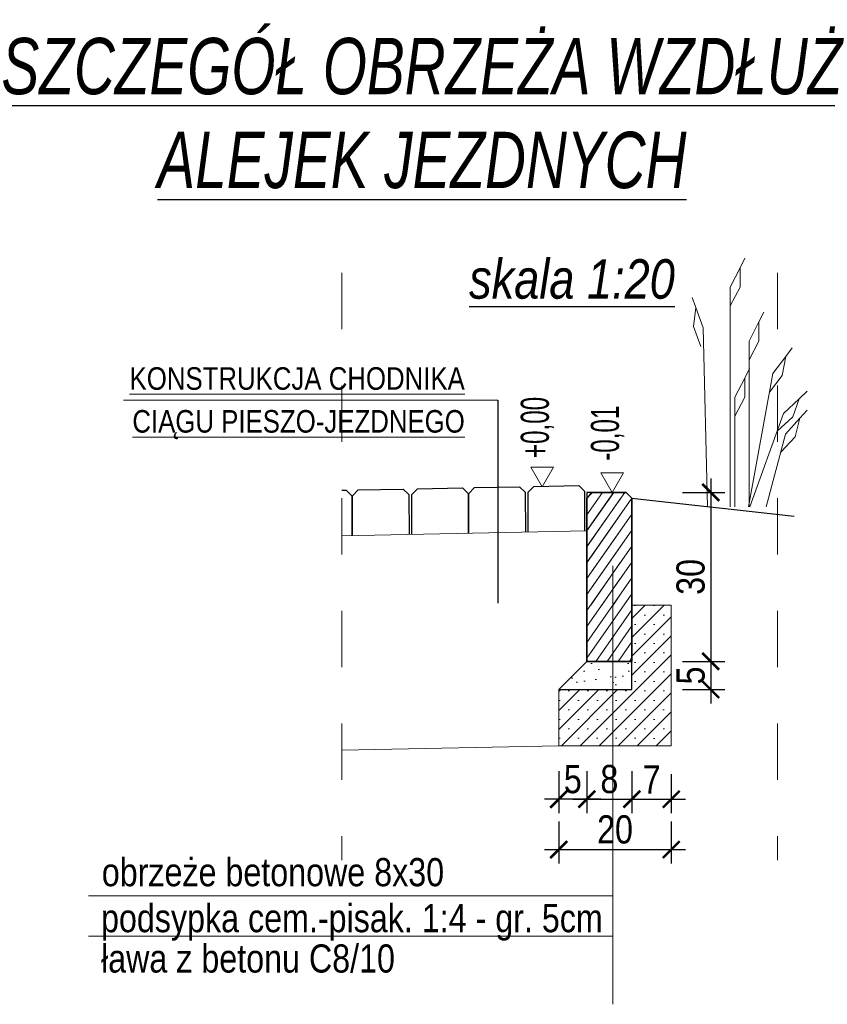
# Model space of a CAD drawing. Header units: metres. Extents: x 45702 to 45878, y -49323 to -49219.
# Tile 13 of 35: x 45756.11 to 45757.54, y -49317.47 to -49315.72. Entities that reach past the tile are written whole.
import ezdxf

# ---------------------------------------------------------------- set-up
doc = ezdxf.new("R2010")
doc.units = ezdxf.units.M
doc.linetypes.add('ACAD_ISO03W100', pattern=[30, 12, -18])
for name, color, linetype in [('00', 7, 'Continuous'), ('OPISY', 7, 'Continuous'), ('wymiarowanie', 7, 'Continuous')]:
    doc.layers.add(name, color=color, linetype=linetype)
for name, color, linetype, lineweight in [('00_ramka', 7, 'Continuous', 25), ('00_zielen', 82, 'Continuous', 15), ('_krawężnik', 7, 'Continuous', 25), ('_L_Tabelka', 7, 'Continuous', 13), ('_wymiary', 7, 'Continuous', 13), ('DP_OpisKonstrukcji', 7, 'Continuous', 18), ('HATCH', 8, 'Continuous', 9)]:
    doc.layers.add(name, color=color, linetype=linetype, lineweight=lineweight)
doc.styles.add('arial_ce', font='arial.ttf')
doc.styles.add('znakn', font='ARIALN.TTF')
doc.dimstyles.new('S20_T2.50_[cm]', dxfattribs={"dimtxt": 0.05, "dimasz": 0.03, "dimexe": 0.025, "dimexo": 0.05, "dimgap": 0.01, "dimtad": 1, "dimdec": 0, "dimlfac": 100, "dimrnd": 0.01, "dimzin": 0, "dimdsep": 46, "dimtxsty": 'znakn', "dimblk": 'ARCHTICK', "dimcen": -0.03, "dimdle": 0.025, "dimclrd": 256, "dimclre": 256, "dimclrt": 7, "dimadec": 0, "dimazin": 0, "dimtfac": 1, "dimtdec": 0, "dimtix": 1, "dimtmove": 2, "dimatfit": 3, "dimfxl": 0.05, "dimfxlon": 1, "dimtolj": 1, "dimtzin": 0, "dimarcsym": 0})
pattern_1 = [(37.5, (96.08292, -75.845195), (-0.001600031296, 0.048941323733), [0, -0.038608, 0, -0.04318, 0, -0.041275]), (7.5, (96.08292, -75.845195), (0.044952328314, 0.07168251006), [0, -0.020828, 0, -0.034798, 0, -0.013335]), (327.5, (96.051677, -75.845195), (0.079099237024, 0.000143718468), [0, -0.0127, 0, -0.04572, 0, -0.05969]), (317.5, (96.05168, -75.845195), (0.07635564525, 0.022292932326), [0, -0.00635, 0, -0.029972, 0, -0.03429])]

# ---------------------------------------------------------------- blocks, each defined once
blk = doc.blocks.new('_ArchTick')
at = {"color": 0, "linetype": 'ByBlock', "const_width": 0.15}
blk.add_lwpolyline([(-0.5, -0.5), (0.5, 0.5)], dxfattribs=at)
blk = doc.blocks.new('*D996')
at = {"lineweight": -2, "transparency": 16777216}
for p, q in [((45757.3331, -49316.538), (45757.3331, -49316.888)), ((45757.2831, -49316.563), (45757.3581, -49316.563)), ((45757.2831, -49316.863), (45757.3581, -49316.863))]:
    blk.add_line(p, q, dxfattribs=at)
at = {"layer": 'Defpoints', "color": 0, "transparency": 16777216}
for p in [(45757.1232, -49316.563), (45757.1134, -49316.863), (45757.3331, -49316.863)]:
    blk.add_point(p, dxfattribs=at)
at = {"lineweight": -2, "transparency": 16777216, "xscale": 0.03, "yscale": 0.03, "zscale": 0.03}
for p, rotation in [((45757.3331, -49316.563), 90), ((45757.3331, -49316.863), 270)]:
    blk.add_blockref('_ArchTick', p, dxfattribs=dict(at, rotation=rotation))
at = {"color": 7, "transparency": 16777216, "insert": (45757.2976, -49316.713), "char_height": 0.05, "attachment_point": 5, "rotation": 90, "style": 'znakn'}
blk.add_mtext('\\A1;30', dxfattribs=at)
blk = doc.blocks.new('*D997')
at = {"lineweight": -2, "transparency": 16777216}
for p, q in [((45757.3331, -49316.838), (45757.3331, -49316.938)), ((45757.2831, -49316.863), (45757.3581, -49316.863)), ((45757.2831, -49316.913), (45757.3581, -49316.913))]:
    blk.add_line(p, q, dxfattribs=at)
at = {"layer": 'Defpoints', "color": 0, "transparency": 16777216}
for p in [(45757.1134, -49316.863), (45757.1931, -49316.913), (45757.3331, -49316.913)]:
    blk.add_point(p, dxfattribs=at)
at = {"lineweight": -2, "transparency": 16777216, "xscale": 0.03, "yscale": 0.03, "zscale": 0.03}
for p, rotation in [((45757.3331, -49316.863), 90), ((45757.3331, -49316.913), 270)]:
    blk.add_blockref('_ArchTick', p, dxfattribs=dict(at, rotation=rotation))
at = {"color": 7, "transparency": 16777216, "insert": (45757.2977, -49316.888), "char_height": 0.05, "attachment_point": 5, "rotation": 90, "style": 'znakn'}
blk.add_mtext('\\A1;5', dxfattribs=at)
blk = doc.blocks.new('*D998')
at = {"layer": '00_ramka', "lineweight": -2, "ltscale": 0.5, "transparency": 16777216}
for p, q in [((45757.1131, -49317.0577), (45757.1131, -49317.1327)), ((45757.1931, -49317.0577), (45757.1931, -49317.1327)), ((45757.0881, -49317.1077), (45757.2181, -49317.1077))]:
    blk.add_line(p, q, dxfattribs=at)
at = {"layer": 'Defpoints', "color": 0, "ltscale": 0.5, "transparency": 16777216}
for p in [(45757.1131, -49316.863), (45757.1931, -49316.863), (45757.1931, -49317.1077)]:
    blk.add_point(p, dxfattribs=at)
at = {"layer": '00_ramka', "lineweight": -2, "ltscale": 0.5, "transparency": 16777216, "xscale": 0.03, "yscale": 0.03, "zscale": 0.03, "rotation": 180}
blk.add_blockref('_ArchTick', (45757.1131, -49317.1077), dxfattribs=at)
at = {"layer": '00_ramka', "lineweight": -2, "ltscale": 0.5, "transparency": 16777216, "xscale": 0.03, "yscale": 0.03, "zscale": 0.03}
blk.add_blockref('_ArchTick', (45757.1931, -49317.1077), dxfattribs=at)
at = {"layer": '00_ramka', "color": 7, "ltscale": 0.5, "transparency": 16777216, "insert": (45757.1531, -49317.0722), "char_height": 0.05, "attachment_point": 5, "style": 'znakn'}
blk.add_mtext('\\A1;8', dxfattribs=at)
blk = doc.blocks.new('*D999')
at = {"layer": '00_ramka', "lineweight": -2, "ltscale": 0.5, "transparency": 16777216}
for p, q in [((45757.1931, -49317.0577), (45757.1931, -49317.1327)), ((45757.2631, -49317.063), (45757.2631, -49317.1327)), ((45757.1681, -49317.1077), (45757.2881, -49317.1077))]:
    blk.add_line(p, q, dxfattribs=at)
at = {"layer": 'Defpoints', "color": 0, "ltscale": 0.5, "transparency": 16777216}
for p in [(45757.1931, -49316.863), (45757.2631, -49317.013), (45757.2631, -49317.1077)]:
    blk.add_point(p, dxfattribs=at)
at = {"layer": '00_ramka', "lineweight": -2, "ltscale": 0.5, "transparency": 16777216, "xscale": 0.03, "yscale": 0.03, "zscale": 0.03, "rotation": 180}
blk.add_blockref('_ArchTick', (45757.1931, -49317.1077), dxfattribs=at)
at = {"layer": '00_ramka', "lineweight": -2, "ltscale": 0.5, "transparency": 16777216, "xscale": 0.03, "yscale": 0.03, "zscale": 0.03}
blk.add_blockref('_ArchTick', (45757.2631, -49317.1077), dxfattribs=at)
at = {"layer": '00_ramka', "color": 7, "ltscale": 0.5, "transparency": 16777216, "insert": (45757.2281, -49317.0727), "char_height": 0.05, "attachment_point": 5, "style": 'znakn'}
blk.add_mtext('\\A1;7', dxfattribs=at)
blk = doc.blocks.new('*D1000')
at = {"layer": '00_ramka', "lineweight": -2, "ltscale": 0.5, "transparency": 16777216}
for p, q in [((45757.0631, -49317.1471), (45757.0631, -49317.2221)), ((45757.2631, -49317.1471), (45757.2631, -49317.2221)), ((45757.0381, -49317.1971), (45757.2881, -49317.1971))]:
    blk.add_line(p, q, dxfattribs=at)
at = {"layer": 'Defpoints', "color": 0, "ltscale": 0.5, "transparency": 16777216}
for p in [(45757.0631, -49317.013), (45757.2631, -49317.013), (45757.2631, -49317.1971)]:
    blk.add_point(p, dxfattribs=at)
at = {"layer": '00_ramka', "lineweight": -2, "ltscale": 0.5, "transparency": 16777216, "xscale": 0.03, "yscale": 0.03, "zscale": 0.03, "rotation": 180}
blk.add_blockref('_ArchTick', (45757.0631, -49317.1971), dxfattribs=at)
at = {"layer": '00_ramka', "lineweight": -2, "ltscale": 0.5, "transparency": 16777216, "xscale": 0.03, "yscale": 0.03, "zscale": 0.03}
blk.add_blockref('_ArchTick', (45757.2631, -49317.1971), dxfattribs=at)
at = {"layer": '00_ramka', "color": 7, "ltscale": 0.5, "transparency": 16777216, "insert": (45757.1631, -49317.1616), "char_height": 0.05, "attachment_point": 5, "style": 'znakn'}
blk.add_mtext('\\A1;20', dxfattribs=at)
blk = doc.blocks.new('*D1001')
at = {"layer": '_L_Tabelka', "lineweight": -2, "ltscale": 0.5, "transparency": 16777216}
for p, q in [((45757.0631, -49317.0577), (45757.0631, -49317.1327)), ((45757.1131, -49317.0577), (45757.1131, -49317.1327)), ((45757.1381, -49317.1077), (45757.0381, -49317.1077))]:
    blk.add_line(p, q, dxfattribs=at)
at = {"layer": 'Defpoints', "color": 0, "ltscale": 0.5, "transparency": 16777216}
for p in [(45757.1131, -49316.863), (45757.0631, -49316.913), (45757.0631, -49317.1077)]:
    blk.add_point(p, dxfattribs=at)
at = {"layer": '_L_Tabelka', "lineweight": -2, "ltscale": 0.5, "transparency": 16777216, "xscale": 0.03, "yscale": 0.03, "zscale": 0.03, "rotation": 180}
blk.add_blockref('_ArchTick', (45757.0631, -49317.1077), dxfattribs=at)
at = {"layer": '_L_Tabelka', "lineweight": -2, "ltscale": 0.5, "transparency": 16777216, "xscale": 0.03, "yscale": 0.03, "zscale": 0.03}
blk.add_blockref('_ArchTick', (45757.1131, -49317.1077), dxfattribs=at)
at = {"layer": '_L_Tabelka', "color": 7, "ltscale": 0.5, "transparency": 16777216, "insert": (45757.0881, -49317.0723), "char_height": 0.05, "attachment_point": 5, "style": 'znakn'}
blk.add_mtext('\\A1;5', dxfattribs=at)

msp = doc.modelspace()

# ---------------------------------------------------------------- hatches: boundary and pattern name
at = {"layer": 'HATCH'}
h = msp.add_hatch(dxfattribs=at)
h.set_pattern_fill('ANSI31', color=256, scale=0.13, angle=10, style=0)
h.set_pattern_definition([(55, (45718.613424, -49330.562743), (-0.013311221, 0.009320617), [])])
h.paths.add_polyline_path([(45757.1131431, -49316.5730455), (45757.1131431, -49316.5630455), (45757.1631431, -49316.5630455), (45757.1731431, -49316.5730455), (45757.1731431, -49316.7630455), (45757.1131431, -49316.7630455)])
h = msp.add_hatch(dxfattribs=at)
h.set_pattern_fill('ANSI31', color=256, scale=0.13, angle=10, style=0)
h.set_pattern_definition([(55, (45718.593424, -49330.562743), (-0.013311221, 0.009320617), [])])
h.paths.add_polyline_path([(45757.1131431, -49316.5730455), (45757.1131431, -49316.5630455), (45757.1831431, -49316.5630455), (45757.1931431, -49316.5730455), (45757.1931431, -49316.8630455), (45757.1131431, -49316.8630455)])
at = {"layer": 'HATCH', "linetype": 'Continuous', "ltscale": 1.2}
h = msp.add_hatch(dxfattribs=at)
h.set_pattern_fill('SACNCR', color=256, scale=0.01, angle=180, style=0)
h.set_pattern_definition([(225, (70.151646, -65.469664), (0.016837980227, -0.016837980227), []), (225, (70.134808, -65.469664), (0.016837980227, -0.016837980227), [0, -0.0238125])])
h.paths.add_polyline_path([(45757.0631431, -49317.0130455), (45757.0631431, -49316.9130455), (45757.1531424, -49316.9130455), (45757.1531412, -49317.0130455)])
h.paths.add_polyline_path([(45757.1531412, -49317.0130455), (45757.1531424, -49316.9130455), (45757.1931431, -49316.9130455), (45757.1931431, -49316.8630455), (45757.1931431, -49316.7630455), (45757.2631431, -49316.7630455), (45757.2631431, -49317.0130455)])
at = {"layer": 'HATCH', "ltscale": 0.5}
h = msp.add_hatch(dxfattribs=at)
h.set_pattern_fill('AR-SAND', color=256, scale=0.001)
h.set_pattern_definition(pattern_1)
h.paths.add_polyline_path([(45757.0631431, -49316.9130455), (45757.1931431, -49316.9130455), (45757.1931431, -49316.8630455), (45757.1131431, -49316.8630455)])
h = msp.add_hatch(dxfattribs=at)
h.set_pattern_fill('AR-SAND', color=256, scale=0.001)
h.set_pattern_definition(pattern_1)
h.paths.add_polyline_path([(45757.0631431, -49316.9130455), (45757.1931431, -49316.9130455), (45757.1931431, -49316.8630455), (45757.1131431, -49316.8630455)])

# ---------------------------------------------------------------- linework, layer by layer
msp.add_line((45756.9546259, -49316.3991604), (45756.9546259, -49316.7597034))
at = {"color": 3}
msp.add_line((45757.1931431, -49316.5730455), (45757.4814086, -49316.6049314), dxfattribs=at)
at = {"color": 251, "linetype": 'ACAD_ISO03W100', "lineweight": 15, "ltscale": 0.005, "flags": 128}
for points in [[(45756.6776447, -49316.1730431), (45756.6776447, -49317.2156605)], [(45757.4517971, -49316.1730431), (45757.4517971, -49317.2156605)]]:
    msp.add_lwpolyline(points, dxfattribs=at)
at = {"linetype": 'Continuous', "ltscale": 1.2, "flags": 128}
for points in [[(45756.6776447, -49316.5591758), (45756.6855948, -49316.5590168), (45756.6956934, -49316.5689154), (45756.6958104, -49316.6397942)], [(45756.6969891, -49316.6397706), (45756.6969891, -49316.5689815), (45756.7068866, -49316.5585909), (45756.7868906, -49316.5569908), (45756.7969892, -49316.5668895), (45756.7971062, -49316.6377683)], [(45756.8023833, -49316.6376628), (45756.8023833, -49316.5668736), (45756.8122808, -49316.556483), (45756.8922848, -49316.554883), (45756.9023834, -49316.5647816), (45756.9025003, -49316.6356604)], [(45756.9036791, -49316.6356368), (45756.9036791, -49316.5648477), (45756.9135766, -49316.5544571), (45756.9935806, -49316.552857), (45757.0036791, -49316.5627557), (45757.0037961, -49316.6336345)], [(45757.0090732, -49316.633529), (45757.0090732, -49316.5627398), (45757.0189707, -49316.5523492), (45757.0989747, -49316.5507492), (45757.1090733, -49316.5606478), (45757.1091903, -49316.6315266)]]:
    msp.add_lwpolyline(points, dxfattribs=at)
at = {"layer": '00', "flags": 128}
msp.add_lwpolyline([(45757.1131431, -49316.8630455), (45757.1931431, -49316.8630455), (45757.1931431, -49316.5730455), (45757.1831431, -49316.5630455), (45757.1131431, -49316.5630455), (45757.1131431, -49316.5730455)], close=True, dxfattribs=at)
at = {"layer": '00_zielen', "flags": 128}
for points in [[(45757.3679336, -49316.5888506), (45757.3679336, -49316.1983484), (45757.3852363, -49316.1644123), (45757.3940212, -49316.1471824), (45757.3852363, -49316.1644123), (45757.3852363, -49316.1983484), (45757.3679336, -49316.2315927)], [(45757.3272759, -49316.5889884), (45757.3197095, -49316.2706505), (45757.3065878, -49316.2348893), (45757.2999257, -49316.2167328), (45757.3065878, -49316.2348893), (45757.3025308, -49316.268582), (45757.3157352, -49316.3036564)], [(45757.4014777, -49316.588737), (45757.4014777, -49316.2943117), (45757.4187804, -49316.2603757), (45757.4275653, -49316.2431458), (45757.4187804, -49316.2603757), (45757.4187804, -49316.2943117), (45757.4014777, -49316.327556)], [(45757.4003115, -49316.5887409), (45757.4432993, -49316.3521136), (45757.4663892, -49316.3218169), (45757.4781123, -49316.3064347), (45757.4663892, -49316.3218169), (45757.4603234, -49316.3552064), (45757.4373571, -49316.3848226)], [(45757.3761922, -49316.5888227), (45757.3761922, -49316.3940847), (45757.3934949, -49316.3601486), (45757.4022798, -49316.3429187), (45757.3934949, -49316.3601486), (45757.3934949, -49316.3940847), (45757.3761922, -49316.427329)], [(45757.4025156, -49316.5887335), (45757.4625776, -49316.4227319), (45757.4903942, -49316.3967073), (45757.5045171, -49316.3834942), (45757.4903942, -49316.3967073), (45757.4788481, -49316.4286188), (45757.4512669, -49316.4539929)], [(45757.4314752, -49316.5886353), (45757.4661966, -49316.4596564), (45757.4917261, -49316.4313848), (45757.5046879, -49316.4170309), (45757.4917261, -49316.4313848), (45757.4829046, -49316.4641542), (45757.4575549, -49316.4917579)]]:
    msp.add_lwpolyline(points, dxfattribs=at)
at = {"layer": '_krawężnik', "color": 0, "linetype": 'Continuous', "ltscale": 1.2, "flags": 128}
for points in [[(45757.1131431, -49316.8630455), (45757.1131431, -49316.5730455), (45757.1231431, -49316.5630455), (45757.1831431, -49316.5630455), (45757.1931431, -49316.5730455), (45757.1931431, -49316.8630455), (45757.1131431, -49316.8630455), (45757.0631431, -49316.9130455)], [(45757.0631431, -49316.9130455), (45757.1931431, -49316.9130455), (45757.1931431, -49316.8630455)]]:
    msp.add_lwpolyline(points, dxfattribs=at)
at = {"layer": '_L_Tabelka', "ltscale": 0.5}
for p, q in [((45757.1131431, -49316.6314476), (45756.6776447, -49316.6401575)), ((45757.0631431, -49317.0130455), (45756.6776447, -49317.0207554))]:
    msp.add_line(p, q, dxfattribs=at)
at = {"layer": '_L_Tabelka', "ltscale": 0.5, "flags": 128}
msp.add_lwpolyline([(45757.0631431, -49316.9130455), (45757.0631431, -49317.0130455), (45757.2631431, -49317.0130455), (45757.2631431, -49316.7630455)], dxfattribs=at)
at = {"layer": '_wymiary', "ltscale": 0.5}
msp.add_line((45757.2631431, -49316.7630455), (45757.1931431, -49316.7630455), dxfattribs=at)
at = {"layer": 'DP_OpisKonstrukcji', "flags": 128}
for points in [[(45756.9546259, -49316.3991604), (45756.2901139, -49316.3991604)], [(45757.1589979, -49316.6930413), (45757.1590059, -49317.4718359)], [(45756.2279513, -49317.2792441), (45757.1590059, -49317.2792441)], [(45756.2279521, -49317.3508941), (45757.1590068, -49317.3508941)]]:
    msp.add_lwpolyline(points, dxfattribs=at)
at = {"layer": 'OPISY', "color": 0, "lineweight": 0}
for points in [[(45757.0335806, -49316.552857), (45757.0537133, -49316.5179862), (45757.0134478, -49316.5179862)], [(45757.1581431, -49316.5630455), (45757.1782758, -49316.5281746), (45757.1380104, -49316.5281746)]]:
    msp.add_lwpolyline(points, close=True, dxfattribs=at)

# ---------------------------------------------------------------- texts
at = {"layer": 'DP_OpisKonstrukcji', "color": 7, "style": 'znakn'}
for s, p in [('obrzeże betonowe 8x30 ', (45756.2512939, -49317.2621846)), ('podsypka cem.-pisak. 1:4 - gr. 5cm', (45756.249947, -49317.3438139)), ('ława z betonu C8/10', (45756.2499479, -49317.4154639))]:
    msp.add_text(s, height=0.05, dxfattribs=at).set_placement(p)
at = {"layer": 'DP_OpisKonstrukcji', "color": 7, "char_height": 0.04, "width": 7.177815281, "attachment_point": 3, "style": 'znakn'}
for s, insert in [('{\\LKONSTRUKCJA CHODNIKA}', (45756.8962141, -49316.340719)), ('{\\LCIĄGU PIESZO-JEZDNEGO}', (45756.8962141, -49316.4167892))]:
    msp.add_mtext(s, dxfattribs=dict(at, insert=insert))
at = {"layer": 'OPISY', "color": 0, "char_height": 0.05, "width": 6.1438948, "attachment_point": 8, "rotation": 90, "style": 'znakn'}
for s, insert in [('{\\W0.75;+0,00}', (45757.0549634, -49316.4476694)), ('{\\W0.75;-0,01}', (45757.179526, -49316.4578578))]:
    msp.add_mtext(s, dxfattribs=dict(at, insert=insert))
at = {"layer": 'wymiarowanie', "color": 0, "attachment_point": 3, "style": 'arial_ce'}
for s, insert, char_height, width in [('\\pxqc;{\\fArial Narrow|b0|i1|c238|p34;\\LSZCZEGÓŁ OBRZEŻA WZDŁUŻ ALEJEK JEZDNYCH}', (45757.7253989, -49315.7559911), 0.1, 1.805096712), ('{\\fArial Narrow|b0|i1|c238|p34;\\Lskala 1:20}', (45757.2694182, -49316.1489659), 0.07, 0.713745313)]:
    msp.add_mtext(s, dxfattribs=dict(at, insert=insert, char_height=char_height, width=width))

# ---------------------------------------------------------------- dimensions: what is measured, and where the dimension line sits
at = {"color": 0}
for base, p1, p2, picture, middle in [((45757.3330995, -49316.8630455), (45757.1231952, -49316.5629934), (45757.1134278, -49316.8630455), '*D996', (45757.2975708, -49316.7130194)), ((45757.3330995, -49316.9130455), (45757.1134278, -49316.8630455), (45757.1931431, -49316.9130455), '*D997', (45757.2976731, -49316.8880455))]:
    dim = msp.add_linear_dim(base=base, p1=p1, p2=p2, angle=90, dimstyle='S20_T2.50_[cm]', override={"dimtmove": 1}, dxfattribs=at)
    dim.commit()
    dim.dimension.update_dxf_attribs({"geometry": picture, "text_midpoint": middle})
at = {"layer": '00_ramka', "ltscale": 0.5}
for base, p1, p2, picture, middle in [((45757.1931431, -49317.1077231), (45757.1131431, -49316.8630455), (45757.1931431, -49316.8630455), '*D998', (45757.1531431, -49317.0721945)), ((45757.2631431, -49317.1077231), (45757.1931431, -49316.8630455), (45757.2631431, -49317.0130455), '*D999', (45757.2281431, -49317.0727231)), ((45757.2631431, -49317.1971158), (45757.0631431, -49317.0130455), (45757.2631431, -49317.0130455), '*D1000', (45757.1631431, -49317.1615872))]:
    dim = msp.add_linear_dim(base=base, p1=p1, p2=p2, dimstyle='S20_T2.50_[cm]', dxfattribs=at)
    dim.commit()
    dim.dimension.update_dxf_attribs({"geometry": picture, "text_midpoint": middle})
at = {"layer": '_L_Tabelka', "ltscale": 0.5}
dim = msp.add_linear_dim(base=(45757.0631431, -49317.1077231), p1=(45757.1131431, -49316.8630455), p2=(45757.0631431, -49316.9130455), angle=180, dimstyle='S20_T2.50_[cm]', dxfattribs=at)
dim.commit()
dim.dimension.update_dxf_attribs({"geometry": '*D1001', "text_midpoint": (45757.0881431, -49317.0722968)})

doc.saveas('drawing.dxf')
